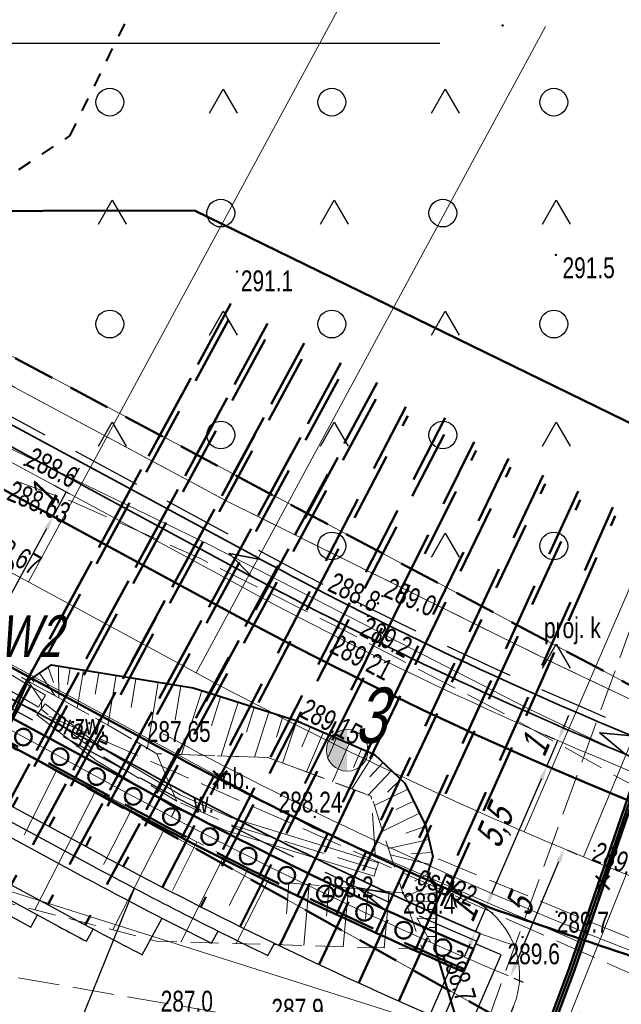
# Model space of a CAD drawing. Header units: metres. Extents: x 8377249 to 8377741, y 5529345 to 5529668.
# Tile 14 of 26: x 8377369 to 8377390, y 5529493 to 5529528. Entities that reach past the tile are written whole.
import ezdxf
from ezdxf.enums import TextEntityAlignment as Align
from ezdxf.lldxf.tags import DXFTag

# ---------------------------------------------------------------- set-up
doc = ezdxf.new("R2010")
doc.units = ezdxf.units.M
doc.header["$MEASUREMENT"] = 0
for name, pattern in [('1.0_0.5', [1.5, 1, -0.5]), ('1.5_0.5', [2, 1.5, -0.5]), ('2.0_2.0', [4, 2, -2]), ('219-500', [0]), ('DASHED', [0.75, 0.5, -0.25]), ('supp_500', [1, 0.5, -0.5])]:
    doc.linetypes.add(name, pattern=pattern)
doc.layers.get('0').update_dxf_attribs({"color": 2, "linetype": 'CONTINUOUS', "lineweight": 5})
doc.layers.get('Defpoints').update_dxf_attribs({"linetype": 'CONTINUOUS'})
for name, color, linetype in [('!granica', 2, 'CONTINUOUS'), ('!przekroje', 2, 'CONTINUOUS'), ('000 Inne (niezydentyfikowane)', 7, 'CONTINUOUS'), ('219-działka ewidencyjna', 7, 'CONTINUOUS'), ('jezdnia', 7, 'CONTINUOUS'), ('obszar utwardzony', 7, 'CONTINUOUS'), ('pikieta naturalna', 7, 'CONTINUOUS'), ('pikieta sztuczna', 7, 'CONTINUOUS'), ('przewód elektroenergetyczny niskiego napięcia - ob. projektowany', 7, 'CONTINUOUS'), ('przewód elektroenergetyczny niskiego napięcia - ob. projektowany-Atr1', 7, 'CONTINUOUS'), ('przewód gazowy', 7, 'CONTINUOUS'), ('przewód gazowy-Atr1', 7, 'CONTINUOUS'), ('przewód kanalizacyjny - ob. projektowany', 7, 'CONTINUOUS'), ('rów przydrożny (linia)', 7, 'CONTINUOUS'), ('rów przydrożny (poligon)', 7, 'CONTINUOUS'), ('skarpa nieumocniona', 7, 'CONTINUOUS'), ('teren zalesiony', 7, 'CONTINUOUS')]:
    doc.layers.add(name, color=color, linetype=linetype)
for name, color, linetype, lineweight in [('0D', 7, 'CONTINUOUS', 50), ('0O', 7, 'CONTINUOUS', 18), ('1', 6, 'CONTINUOUS', 50), ('7', 4, 'DASHDOT', 18), ('isa_V1BD385C50508125_TUsr', 7, 'CONTINUOUS', 25), ('obszar utwardzony-Atr17', 7, 'CONTINUOUS', 18), ('pikieta naturalna-Atr2', 7, 'CONTINUOUS', 18), ('pikieta sztuczna-Atr2', 7, 'CONTINUOUS', 18), ('rów przydrożny (linia)-Atr17', 7, 'CONTINUOUS', 18), ('studnia kanalizacyjna - ob. projektowany-Atr17', 7, 'CONTINUOUS', 18)]:
    doc.layers.add(name, color=color, linetype=linetype, lineweight=lineweight)
doc.styles.get("Standard").update_dxf_attribs({"font": 'IC-isocp.shx', "width": 0.75, "oblique": 15})
tags = doc.linetypes.add('DASHDOT', pattern=[1, 0.5, -0.25, 0, -0.25]).pattern_tags.tags
tags[10:11] = [DXFTag(74, 4), DXFTag(75, 0), DXFTag(340, '0'), DXFTag(46, 1.0), DXFTag(50, 0.0), DXFTag(44, 0.0), DXFTag(45, 0.0)]
tags[8:9] = [DXFTag(74, 4), DXFTag(75, 0), DXFTag(340, '0'), DXFTag(46, 1.0), DXFTag(50, 0.0), DXFTag(44, 0.0), DXFTag(45, 0.0)]
tags[6:7] = [DXFTag(74, 4), DXFTag(75, 0), DXFTag(340, '0'), DXFTag(46, 1.0), DXFTag(50, 0.0), DXFTag(44, 0.0), DXFTag(45, 0.0)]
tags[4:5] = [DXFTag(74, 4), DXFTag(75, 0), DXFTag(340, '0'), DXFTag(46, 1.0), DXFTag(50, 0.0), DXFTag(44, 0.0), DXFTag(45, 0.0)]
doc.dimstyles.get("Standard").update_dxf_attribs({"dimtxt": 1, "dimasz": 1, "dimexe": 1, "dimexo": 1, "dimgap": 1, "dimtad": 1, "dimtxsty": 'Standard', "dimcen": 2.5, "dimadec": 0, "dimazin": 0, "dimtfac": 1, "dimtmove": 0, "dimatfit": 3, "dimfxl": 1, "dimarcsym": 0})

# ---------------------------------------------------------------- blocks, each defined once
blk = doc.blocks.new('OTZK3')
at = {"color": 0, "linetype": 'Continuous'}
for p, q in [((-0.5, -0.289), (0, 0.577)), ((0, 0.577), (0.5, -0.289))]:
    blk.add_line(p, q, dxfattribs=at)
blk = doc.blocks.new('OTZK1')
at = {"color": 0, "linetype": 'Continuous'}
blk.add_circle((0, 0), 0.5, dxfattribs=at)
blk = doc.blocks.new('PW01')
at = {"linetype": 'Continuous', "lineweight": 13}
h = blk.add_hatch(color=0, dxfattribs=at)
edge = h.paths.add_edge_path()
edge.add_arc((0, 0), 0.045, 0, 360)
blk = doc.blocks.new('m')
at = {"layer": '000 Inne (niezydentyfikowane)', "color": 7, "linetype": 'Continuous', "lineweight": 18, "flags": 128}
for points in [[(8377369.56, 5529505.13), (8377369.75, 5529504.58)], [(8377369.93, 5529505.17), (8377369.94, 5529504.02)], [(8377370.35, 5529505.1), (8377370.25, 5529504.5)], [(8377370.83, 5529505.02), (8377370.6, 5529503.65)], [(8377368.95, 5529504.71), (8377369.04, 5529504.59)], [(8377369.24, 5529504.91), (8377369.81, 5529504.09)], [(8377371.38, 5529504.93), (8377371.25, 5529504.15)], [(8377372, 5529504.83), (8377371.71, 5529503.04)], [(8377372.72, 5529504.71), (8377372.55, 5529503.68)], [(8377373.52, 5529504.59), (8377373.13, 5529502.21)], [(8377374.33, 5529504.45), (8377374.13, 5529503.22)], [(8377375.09, 5529504.28), (8377374.36, 5529501.98)], [(8377375.77, 5529504.06), (8377375.44, 5529503.01)], [(8377376.4, 5529503.87), (8377375.79, 5529501.93)], [(8377376.98, 5529503.68), (8377376.7, 5529502.79)], [(8377377.51, 5529503.51), (8377376.99, 5529501.89)], [(8377378.01, 5529503.35), (8377377.78, 5529502.6)], [(8377378.52, 5529503.19), (8377378, 5529501.67)], [(8377379.01, 5529502.99), (8377378.69, 5529502.26)], [(8377379.48, 5529502.78), (8377378.86, 5529501.35)], [(8377379.94, 5529502.58), (8377379.64, 5529501.88)], [(8377380.4, 5529502.38), (8377379.8, 5529501)], [(8377380.85, 5529502.18), (8377380.56, 5529501.51)], [(8377381.29, 5529501.99), (8377380.5, 5529500.74)], [(8377381.63, 5529501.69), (8377381.15, 5529501.18)], [(8377369.86, 5529501.4), (8377368.69, 5529499.09)], [(8377381.93, 5529501.4), (8377381.09, 5529500.52)], [(8377382.26, 5529501.09), (8377381.78, 5529500.62)], [(8377371.27, 5529500.68), (8377369.08, 5529496.38)], [(8377382.52, 5529500.73), (8377381.31, 5529500.14)], [(8377382.72, 5529500.3), (8377382.09, 5529500)], [(8377372.57, 5529500.02), (8377371.55, 5529498.01)], [(8377382.94, 5529499.86), (8377381.61, 5529499.22)], [(8377373.79, 5529499.4), (8377371.89, 5529495.66)], [(8377383.16, 5529499.4), (8377382.44, 5529499.15)], [(8377374.91, 5529498.83), (8377374.03, 5529497.08)], [(8377383.27, 5529498.92), (8377381.82, 5529498.59)], [(8377375.9, 5529498.33), (8377374.33, 5529495.22)], [(8377383.32, 5529498.01), (8377381.89, 5529498.36)], [(8377383.38, 5529498.45), (8377382.63, 5529498.4)], [(8377376.77, 5529497.89), (8377376.08, 5529496.54)], [(8377383.23, 5529497.67), (8377382.76, 5529497.41)], [(8377377.52, 5529497.51), (8377376.33, 5529495.17)], [(8377378.23, 5529497.36), (8377378.14, 5529496.24)], [(8377378.96, 5529497.29), (8377378.77, 5529495.09)], [(8377379.68, 5529497.23), (8377379.58, 5529496.15)], [(8377383.4, 5529497.34), (8377382.43, 5529496.83)], [(8377380.38, 5529497.16), (8377380.19, 5529495.05)], [(8377381.09, 5529497.1), (8377380.99, 5529496.07)], [(8377381.84, 5529497.03), (8377381.66, 5529495.01)], [(8377383.54, 5529497.01), (8377382.99, 5529496.92)], [(8377383.53, 5529496.68), (8377382.51, 5529496.7)], [(8377383.53, 5529496.39), (8377383.1, 5529496.39)], [(8377383.53, 5529496.07), (8377382.86, 5529496.08)], [(8377383.52, 5529495.74), (8377383.28, 5529495.75)], [(8377383.52, 5529495.42), (8377383.23, 5529495.42)]]:
    blk.add_lwpolyline(points, dxfattribs=at)
at = {"layer": '219-działka ewidencyjna', "color": 7, "linetype": '219-500', "lineweight": 18, "flags": 128}
for points in [[(8377397.05, 5529501.01), (8377358.44, 5529521.55)], [(8377389.95, 5529490.16), (8377335.01, 5529520.88)], [(8377389.95, 5529490.16), (8377364.18, 5529498.31)]]:
    blk.add_lwpolyline(points, dxfattribs=at)
at = {"layer": 'jezdnia', "color": 7, "linetype": '1.5_0.5', "lineweight": 18, "flags": 128}
blk.add_lwpolyline([(8377283.144, 5529593.01), (8377289.66, 5529576.44), (8377296.27, 5529560), (8377302.07, 5529550.43), (8377311.87, 5529539.72), (8377321.44, 5529532.01), (8377333.08, 5529525.23), (8377336.44, 5529523.17), (8377347.04, 5529517.14), (8377357.42, 5529511.57), (8377364.91, 5529506.84), (8377368.84, 5529504.63), (8377369.67, 5529505.21), (8377374.78, 5529504.38), (8377378.56, 5529503.18), (8377381.32, 5529501.98), (8377382.41, 5529500.95), (8377383.16, 5529499.4), (8377383.41, 5529498.3), (8377398.08, 5529492.24), (8377411.13, 5529488.31), (8377418.33, 5529487), (8377422.89, 5529486.54), (8377424.65, 5529486.32), (8377429.6, 5529486.17), (8377436.9, 5529486.34), (8377442.31, 5529486.7), (8377458.46, 5529490.15), (8377469.4, 5529497.25), (8377474.49, 5529503.23), (8377476.48, 5529506.89), (8377478.6, 5529512.54), (8377479.66, 5529519.27), (8377479.89, 5529528.7), (8377479.78, 5529531.63), (8377479.09, 5529535.77), (8377476.55, 5529551.02), (8377471.82, 5529578.31), (8377470.75, 5529584.35), (8377466.54, 5529612.38), (8377466.55, 5529629.77), (8377467.67, 5529634.01), (8377471.4, 5529641.19), (8377474.04, 5529644.66), (8377469.86, 5529647.28), (8377468.43, 5529644.8), (8377463.51, 5529635.43), (8377461.31, 5529623.29), (8377466.01, 5529583.11), (8377471.62, 5529550.62), (8377473.74, 5529537.55), (8377474.57, 5529530.99), (8377474.81, 5529527.61), (8377474.45, 5529520.19), (8377473.74, 5529515.3), (8377471.74, 5529509.33), (8377470.45, 5529506.72), (8377465.55, 5529500.85), (8377456.05, 5529494.71), (8377451.27, 5529493.76), (8377441.69, 5529491.79), (8377440.92, 5529491.69), (8377436.34, 5529491.36), (8377429.68, 5529491.17), (8377425.01, 5529491.4), (8377419.01, 5529491.93), (8377414.34, 5529492.64), (8377411.86, 5529493.14), (8377400.88, 5529496.37), (8377399.81, 5529496.66), (8377391.31, 5529500.55), (8377390.32, 5529501.03), (8377386.14, 5529503.37), (8377380.02, 5529506.56), (8377375.04, 5529509.04), (8377370.44, 5529511.09), (8377368.31, 5529511.87), (8377359.88, 5529515.88), (8377349.14, 5529521.46), (8377338.67, 5529527.08), (8377335.48, 5529529.18), (8377319.33, 5529539.78), (8377310.14, 5529548.36), (8377304.42, 5529555.91), (8377300.3, 5529563.28), (8377293.93, 5529578.63), (8377287.088, 5529596.149)], dxfattribs=at)
at = {"layer": 'obszar utwardzony', "color": 7, "linetype": '1.5_0.5', "lineweight": 18, "flags": 128}
for points in [[(8377368.84, 5529504.63), (8377369.33, 5529503.9), (8377369.3, 5529503.61), (8377371.42, 5529501.97), (8377374.19, 5529500.3), (8377373.47, 5529502.01), (8377371.69, 5529503.05)], [(8377373.47, 5529502.01), (8377374.19, 5529500.3), (8377376.05, 5529499.48), (8377381.38, 5529497.84), (8377381.2, 5529500.48), (8377377.47, 5529501.87)]]:
    blk.add_lwpolyline(points, close=True, dxfattribs=at)
at = {"layer": 'przewód elektroenergetyczny niskiego napięcia - ob. projektowany', "color": 1, "linetype": '1.5_0.5', "lineweight": 18, "flags": 128}
blk.add_lwpolyline([(8377500.424, 5529658.07), (8377484.71, 5529646.87), (8377458.47, 5529614.13), (8377477.06, 5529576.45), (8377484.01, 5529535.04), (8377480.46, 5529493.18), (8377440.11, 5529481.49), (8377399.05, 5529490.32), (8377360.65, 5529507.31), (8377330.78, 5529536.88), (8377295.57, 5529559.72), (8377282.278, 5529592.321)], dxfattribs=at)
at = {"layer": 'przewód gazowy', "color": 52, "linetype": 'Continuous', "lineweight": 18, "flags": 128}
for points in [[(8377371.426, 5529422.484), (8377368.85, 5529427.14), (8377360.43, 5529443.84), (8377371.03, 5529453.48), (8377375.43, 5529457.17), (8377379.16, 5529469.76), (8377379.32, 5529470.42), (8377386.31, 5529488.32), (8377388.76, 5529495.19), (8377391.93, 5529504.06), (8377392.76, 5529506.95), (8377401.12, 5529530.65), (8377412.91, 5529566.22), (8377412.89, 5529584.51), (8377413.84, 5529596.22), (8377421.11, 5529618.89), (8377430.89, 5529637.16), (8377436.71, 5529643.49), (8377450.94, 5529651.18), (8377464.95, 5529657.44), (8377475.221, 5529662.944)], [(8377338.55, 5529520.28), (8377363.26, 5529507.9), (8377379.12, 5529499.32), (8377388.76, 5529495.19)]]:
    blk.add_lwpolyline(points, dxfattribs=at)
at = {"layer": 'przewód kanalizacyjny - ob. projektowany', "color": 34, "linetype": '1.5_0.5', "lineweight": 18, "flags": 128}
blk.add_lwpolyline([(8377471.319, 5529663.699), (8377452.02, 5529654), (8377431.32, 5529641.53), (8377418.88, 5529618.24), (8377412.02, 5529596.3), (8377411.03, 5529566.1), (8377400.12, 5529534.95), (8377390.52, 5529506.46), (8377384.92, 5529491.08), (8377346.66, 5529497.71), (8377318.45, 5529473.5), (8377304.71, 5529475.14)], dxfattribs=at)
at = {"layer": 'rów przydrożny (linia)', "color": 0, "linetype": 'CONTINUOUS', "lineweight": 18}
for p, q in [((8377336.44, 5529523.213), (8377336.31, 5529523)), ((8377336.44, 5529523.213), (8377346.565, 5529517.016)), ((8377336.18, 5529522.787), (8377336.31, 5529523)), ((8377336.18, 5529522.787), (8377346.315, 5529516.584)), ((8377346.565, 5529517.016), (8377356.662, 5529511.468)), ((8377346.315, 5529516.584), (8377356.418, 5529511.032)), ((8377356.662, 5529511.468), (8377365.275, 5529506.586)), ((8377356.418, 5529511.032), (8377365.025, 5529506.154)), ((8377365.275, 5529506.586), (8377369.457, 5529504.115)), ((8377365.025, 5529506.154), (8377369.203, 5529503.685)), ((8377369.457, 5529504.115), (8377369.33, 5529503.9)), ((8377369.147, 5529503.412), (8377369.3, 5529503.61)), ((8377369.203, 5529503.685), (8377369.33, 5529503.9)), ((8377369.453, 5529503.808), (8377369.3, 5529503.61)), ((8377369.453, 5529503.808), (8377371.561, 5529502.176)), ((8377369.147, 5529503.412), (8377371.279, 5529501.764)), ((8377371.561, 5529502.176), (8377374.306, 5529500.523)), ((8377371.279, 5529501.764), (8377374.074, 5529500.077)), ((8377374.306, 5529500.523), (8377376.137, 5529499.714)), ((8377374.074, 5529500.077), (8377375.963, 5529499.246)), ((8377376.137, 5529499.714), (8377381.453, 5529498.079)), ((8377375.963, 5529499.246), (8377381.307, 5529497.601)), ((8377381.453, 5529498.079), (8377381.38, 5529497.84)), ((8377381.307, 5529497.601), (8377381.38, 5529497.84))]:
    blk.add_line(p, q, dxfattribs=at)
at = {"layer": 'rów przydrożny (poligon)', "color": 7, "linetype": 'Continuous', "lineweight": 18, "flags": 128}
for points in [[(8377301.16, 5529564.04), (8377304.97, 5529556.16), (8377310.49, 5529548.69), (8377319.72, 5529540.22), (8377339.02, 5529527.77), (8377348.04, 5529522.98), (8377360.09, 5529517.82), (8377367.26, 5529513.45), (8377375.37, 5529509.54), (8377386.89, 5529503.61), (8377390.61, 5529501.85), (8377397.27, 5529498.67), (8377401.13, 5529497.16), (8377405.63, 5529495.37), (8377414.49, 5529493.35)], [(8377414.62, 5529495.96), (8377406.63, 5529497.94), (8377397.57, 5529500.64), (8377387.86, 5529505.24), (8377376.02, 5529511.1), (8377368.35, 5529515.21), (8377360.71, 5529519.73), (8377350.04, 5529524.56), (8377345.94, 5529526.69), (8377321.13, 5529541.74), (8377312.69, 5529549.73), (8377307.26, 5529557.63), (8377303.28, 5529565.76)]]:
    blk.add_lwpolyline(points, dxfattribs=at)
at = {"layer": 'skarpa nieumocniona', "color": 7, "linetype": '1.0_0.5', "lineweight": 18, "flags": 128}
blk.add_lwpolyline([(8377278.286, 5529589.144), (8377277.83, 5529573.02), (8377272.35, 5529551.26), (8377279.8, 5529541.38), (8377292.47, 5529529.76), (8377298.5, 5529529.88), (8377305.78, 5529527.02), (8377308.81, 5529526.28), (8377310.65, 5529523.53), (8377314.17, 5529525.56), (8377317.27, 5529520.21), (8377313.74, 5529518.17), (8377317.3, 5529512.22), (8377323.75, 5529506.31), (8377331.47, 5529499.84), (8377332.19, 5529497.26), (8377333.17, 5529495.89), (8377335.32, 5529499.03), (8377339.1, 5529503.55), (8377345.07, 5529506.64), (8377355.18, 5529502.92), (8377363.6, 5529497.34), (8377365.79, 5529497.23), (8377373.46, 5529495.25), (8377383.03, 5529494.97), (8377382.34, 5529496.99), (8377377.73, 5529497.4), (8377368.36, 5529502.16), (8377366.86, 5529503.36), (8377345.78, 5529515.96), (8377335.09, 5529520.32), (8377321.44, 5529532.01), (8377311.44, 5529539.49), (8377302.07, 5529550.43), (8377296.27, 5529560), (8377288.47, 5529578.29), (8377282.767, 5529592.71)], dxfattribs=at)
blk.add_lwpolyline([(8377278.286, 5529589.144), (8377277.83, 5529573.02), (8377272.35, 5529551.26), (8377279.8, 5529541.38), (8377292.47, 5529529.76), (8377298.5, 5529529.88), (8377305.78, 5529527.02), (8377308.81, 5529526.28), (8377310.65, 5529523.53), (8377314.17, 5529525.56), (8377317.27, 5529520.21), (8377313.74, 5529518.17), (8377317.3, 5529512.22), (8377323.75, 5529506.31), (8377331.47, 5529499.84), (8377332.19, 5529497.26), (8377333.17, 5529495.89), (8377335.32, 5529499.03), (8377339.1, 5529503.55), (8377345.07, 5529506.64), (8377355.18, 5529502.92), (8377363.6, 5529497.34), (8377365.79, 5529497.23), (8377373.46, 5529495.25), (8377383.03, 5529494.97), (8377382.34, 5529496.99), (8377377.73, 5529497.4), (8377368.36, 5529502.16), (8377366.86, 5529503.36), (8377345.78, 5529515.96), (8377335.09, 5529520.32), (8377321.44, 5529532.01), (8377311.44, 5529539.49), (8377302.07, 5529550.43), (8377296.27, 5529560), (8377288.47, 5529578.29), (8377282.767, 5529592.71)], dxfattribs=at)
blk.add_lwpolyline([(8377368.84, 5529504.63), (8377371.69, 5529503.05), (8377373.47, 5529502.01), (8377377.47, 5529501.87), (8377381.2, 5529500.48), (8377382.34, 5529496.99), (8377383.51, 5529494.92), (8377383.54, 5529497.09), (8377383.22, 5529497.69), (8377383.41, 5529498.3), (8377383.16, 5529499.4), (8377382.41, 5529500.95), (8377381.32, 5529501.98), (8377378.56, 5529503.18), (8377374.78, 5529504.38), (8377369.67, 5529505.21)], close=True, dxfattribs=at)
blk.add_lwpolyline([(8377368.84, 5529504.63), (8377371.69, 5529503.05), (8377373.47, 5529502.01), (8377377.47, 5529501.87), (8377381.2, 5529500.48), (8377382.34, 5529496.99), (8377383.51, 5529494.92), (8377383.54, 5529497.09), (8377383.22, 5529497.69), (8377383.41, 5529498.3), (8377383.16, 5529499.4), (8377382.41, 5529500.95), (8377381.32, 5529501.98), (8377378.56, 5529503.18), (8377374.78, 5529504.38), (8377369.67, 5529505.21)], close=True, dxfattribs=at)
at = {"layer": 'teren zalesiony', "color": 7, "linetype": '1.0_0.5', "lineweight": 18, "flags": 128}
blk.add_lwpolyline([(8377370.219, 5529576.127), (8377359.89, 5529578.54), (8377352.51, 5529583.82), (8377346.34, 5529587.22), (8377342.51, 5529582), (8377337.38, 5529576.69), (8377331.75, 5529571.84), (8377326.08, 5529565.51), (8377319.62, 5529558.95), (8377313.66, 5529552.63), (8377312.69, 5529549.73), (8377321.13, 5529541.74), (8377345.94, 5529526.69), (8377350.04, 5529524.56), (8377360.71, 5529519.73), (8377368.35, 5529515.21), (8377376.02, 5529511.1), (8377387.86, 5529505.24), (8377397.57, 5529500.64), (8377406.63, 5529497.94), (8377414.62, 5529495.96), (8377424.67, 5529494.5), (8377434.69, 5529494.45), (8377436.29, 5529494.41), (8377438.25, 5529494.79), (8377441.49, 5529495.21), (8377447.45, 5529495.67), (8377461.64, 5529505.74), (8377459.06, 5529513.88), (8377462.97, 5529518.18), (8377462.97, 5529519.87), (8377458.52, 5529521.71), (8377434.97, 5529529.58), (8377451.16, 5529545.53), (8377429.33, 5529552.53), (8377423.34, 5529554.45), (8377421.45, 5529555.33), (8377414.67, 5529557.53), (8377394.569, 5529565.692)], dxfattribs=at)
at = {"layer": 'pikieta naturalna', "color": 7, "linetype": 'Continuous', "lineweight": 13}
for p in [(8377385.93, 5529528.26), (8377387.85, 5529519.99), (8377376.36, 5529519.39), (8377368.7, 5529512.42), (8377381.6, 5529507.69), (8377381.44, 5529507.43), (8377381.08, 5529506.97), (8377382.34, 5529496.99), (8377379.4, 5529496.61), (8377387.88, 5529496.31), (8377386.65, 5529495.4), (8377383.51, 5529494.92)]:
    blk.add_blockref('PW01', p, dxfattribs=at)
at = {"layer": 'pikieta sztuczna', "color": 7, "linetype": 'Continuous', "lineweight": 13}
for p in [(8377380.02, 5529506.56), (8377378.56, 5529503.18), (8377373.11, 5529502.21), (8377379.16, 5529499.73), (8377389.24, 5529498.51)]:
    blk.add_blockref('PW01', p, dxfattribs=at)
at = {"layer": 'teren zalesiony', "color": 7, "linetype": 'Continuous', "lineweight": 18}
for name, p in [('OTZK1', (8377371.776, 5529525.496)), ('OTZK3', (8377375.863, 5529525.382)), ('OTZK1', (8377379.776, 5529525.496)), ('OTZK3', (8377383.863, 5529525.382)), ('OTZK1', (8377387.776, 5529525.496)), ('OTZK3', (8377371.863, 5529521.382)), ('OTZK1', (8377375.776, 5529521.496)), ('OTZK3', (8377379.863, 5529521.382)), ('OTZK1', (8377383.776, 5529521.496)), ('OTZK3', (8377387.863, 5529521.382)), ('OTZK1', (8377371.776, 5529517.496)), ('OTZK3', (8377375.863, 5529517.382)), ('OTZK1', (8377379.776, 5529517.496)), ('OTZK3', (8377383.863, 5529517.382)), ('OTZK1', (8377387.776, 5529517.496)), ('OTZK3', (8377371.863, 5529513.382)), ('OTZK1', (8377375.776, 5529513.496)), ('OTZK3', (8377379.863, 5529513.382)), ('OTZK1', (8377383.776, 5529513.496)), ('OTZK3', (8377387.863, 5529513.382)), ('OTZK1', (8377379.776, 5529509.496)), ('OTZK1', (8377387.776, 5529509.496)), ('OTZK3', (8377383.863, 5529509.382)), ('OTZK3', (8377387.863, 5529505.382))]:
    blk.add_blockref(name, p, dxfattribs=at)
at = {"layer": 'obszar utwardzony-Atr17', "color": 7, "width": 0.75}
for s, p in [('zw.', (8377370.51, 5529502.69)), ('mb.', (8377375.57, 5529500.74))]:
    blk.add_text(s, height=0.75, dxfattribs=at).set_placement(p)
at = {"layer": 'pikieta naturalna-Atr2', "color": 7, "width": 0.75}
for s, p in [('291.5', (8377388.09, 5529519.9)), ('291.1', (8377376.5, 5529519.43)), ('288.4', (8377382.34, 5529496.99)), ('289.7', (8377387.88, 5529496.31)), ('289.6', (8377386.11, 5529495.17))]:
    blk.add_text(s, height=0.75, dxfattribs=at).set_placement(p, align=Align.TOP_LEFT)
for s, rotation, p in [('288.6', 333.007, (8377368.7, 5529512.42)), ('289.0', 336.215, (8377381.6, 5529507.69))]:
    blk.add_text(s, height=0.75, rotation=rotation, dxfattribs=at).set_placement(p)
blk.add_text('288.8', height=0.75, rotation=334.524, dxfattribs=at).set_placement((8377381.44, 5529507.43), align=Align.MIDDLE_RIGHT)
for s, rotation, p in [('289.2', 332.634, (8377381.08, 5529506.97)), ('288.7', 286.858, (8377384.45, 5529495.01))]:
    blk.add_text(s, height=0.75, rotation=rotation, dxfattribs=at).set_placement(p, align=Align.TOP_LEFT)
for s, p in [('288.2', (8377379.4, 5529496.61)), ('287.0', (8377373.61, 5529492.49)), ('287.9', (8377377.6, 5529492.2))]:
    blk.add_text(s, height=0.75, dxfattribs=at).set_placement(p, align=Align.BOTTOM_LEFT)
at = {"layer": 'pikieta sztuczna-Atr2', "color": 7, "width": 0.75}
for s, rotation, p in [('288.63', 337.193, (8377368.31, 5529511.87)), ('289.21', 332.469, (8377380, 5529506.35)), ('289.15', 332.469, (8377378.91, 5529504.03))]:
    blk.add_text(s, height=0.75, rotation=rotation, dxfattribs=at).set_placement(p, align=Align.TOP_LEFT)
for s, rotation, p in [('288.67', 330.524, (8377367.2, 5529509.87)), ('289.73', 338.217, (8377389.24, 5529498.51))]:
    blk.add_text(s, height=0.75, rotation=rotation, dxfattribs=at).set_placement(p, align=Align.MIDDLE_LEFT)
blk.add_text('287.65', height=0.75, dxfattribs=at).set_placement((8377373.11, 5529502.21), align=Align.BOTTOM_LEFT)
blk.add_text('288.24', height=0.75, dxfattribs=at).set_placement((8377377.86, 5529500.64), align=Align.TOP_LEFT)
at = {"layer": 'przewód elektroenergetyczny niskiego napięcia - ob. projektowany-Atr1', "color": 1, "width": 0.75}
blk.add_text('proj. e', height=0.75, rotation=336.133, dxfattribs=at).set_placement((8377369.82, 5529503.25), align=Align.MIDDLE_LEFT)
at = {"layer": 'przewód gazowy-Atr1', "color": 40, "width": 0.75}
blk.add_text('gsD32', height=0.75, rotation=336.794, dxfattribs=at).set_placement((8377382.94, 5529497.68), align=Align.MIDDLE_LEFT)
at = {"layer": 'rów przydrożny (linia)-Atr17', "color": 7, "width": 0.75}
blk.add_text('w.', height=0.75, dxfattribs=at).set_placement((8377374.79, 5529499.88))
at = {"layer": 'studnia kanalizacyjna - ob. projektowany-Atr17', "color": 34, "width": 0.75}
blk.add_text('proj. k', height=0.75, dxfattribs=at).set_placement((8377389.47, 5529506.55), align=Align.MIDDLE_RIGHT)
blk = doc.blocks.new('*D31')
at = {"layer": '0O', "color": 0, "lineweight": -2}
for p, q in [((8377386.165, 5529492.504), (8377386.334, 5529492.924)), ((8377386.612, 5529492.274), (8377389.396, 5529491.157)), ((8377389.878, 5529491.015), (8377390.046, 5529491.435))]:
    blk.add_line(p, q, dxfattribs=at)
at = {"layer": '0O', "color": 0, "linetype": 'ByBlock'}
for points in [[(8377386.643, 5529492.352), (8377386.581, 5529492.197), (8377386.148, 5529492.46)], [(8377389.365, 5529491.08), (8377389.427, 5529491.235), (8377389.86, 5529490.971)]]:
    blk.add_solid(points, dxfattribs=at)
at = {"layer": 'Defpoints', "color": 0, "linetype": 'ByBlock'}
for p in [(8377386.091, 5529492.319), (8377389.803, 5529490.83), (8377389.86, 5529490.971)]:
    blk.add_point(p, dxfattribs=at)
at = {"layer": '0O', "color": 0, "linetype": 'ByBlock', "lineweight": -2, "insert": (8377388.264, 5529492.366), "char_height": 1, "attachment_point": 5, "rotation": 338.1473}
blk.add_mtext('4', dxfattribs=at)
blk = doc.blocks.new('*D32')
at = {"layer": '0O', "color": 0, "lineweight": -2}
for p, q in [((8377387.512, 5529501.57), (8377387.068, 5529501.762)), ((8377385.543, 5529496.974), (8377387.329, 5529501.104)), ((8377385.329, 5529496.521), (8377384.886, 5529496.713))]:
    blk.add_line(p, q, dxfattribs=at)
at = {"layer": '0O', "color": 0, "linetype": 'ByBlock'}
for points in [[(8377387.405, 5529501.071), (8377387.252, 5529501.137), (8377387.527, 5529501.563)], [(8377385.467, 5529497.007), (8377385.62, 5529496.941), (8377385.345, 5529496.515)]]:
    blk.add_solid(points, dxfattribs=at)
at = {"layer": 'Defpoints', "color": 0, "linetype": 'ByBlock'}
for p in [(8377387.527, 5529501.563), (8377387.695, 5529501.491), (8377385.513, 5529496.442)]:
    blk.add_point(p, dxfattribs=at)
at = {"layer": '0O', "color": 0, "linetype": 'ByBlock', "lineweight": -2, "insert": (8377385.706, 5529499.354), "char_height": 1, "attachment_point": 5, "rotation": 66.6225}
blk.add_mtext('5,5', dxfattribs=at)
blk = doc.blocks.new('*D33')
at = {"layer": '0O', "color": 0, "lineweight": -2}
for p, q in [((8377388.269, 5529498.529), (8377388.61, 5529498.386)), ((8377386.405, 5529494.432), (8377387.955, 5529498.119)), ((8377386.331, 5529493.92), (8377386.672, 5529493.777))]:
    blk.add_line(p, q, dxfattribs=at)
at = {"layer": '0O', "color": 0, "linetype": 'ByBlock'}
for points in [[(8377388.032, 5529498.087), (8377387.878, 5529498.151), (8377388.149, 5529498.58)], [(8377386.328, 5529494.464), (8377386.482, 5529494.399), (8377386.211, 5529493.971)]]:
    blk.add_solid(points, dxfattribs=at)
at = {"layer": 'Defpoints', "color": 0, "linetype": 'ByBlock'}
for p in [(8377388.084, 5529498.607), (8377388.149, 5529498.58), (8377386.147, 5529493.998)]:
    blk.add_point(p, dxfattribs=at)
at = {"layer": '0O', "color": 0, "linetype": 'ByBlock', "lineweight": -2, "insert": (8377386.535, 5529496.547), "char_height": 1, "attachment_point": 5, "rotation": 67.196}
blk.add_mtext('5', dxfattribs=at)
blk = doc.blocks.new('*D34')
at = {"layer": '0O', "color": 0, "lineweight": -2}
for p, q in [((8377388.123, 5529502.94), (8377388.321, 5529503.399)), ((8377387.802, 5529502.534), (8377387.465, 5529502.68)), ((8377387.527, 5529501.563), (8377387.924, 5529502.481)), ((8377387.512, 5529501.57), (8377387.068, 5529501.762)), ((8377387.329, 5529501.104), (8377387.131, 5529500.645))]:
    blk.add_line(p, q, dxfattribs=at)
at = {"layer": '0O', "color": 0, "linetype": 'ByBlock'}
for points in [[(8377388.046, 5529502.973), (8377388.199, 5529502.907), (8377387.924, 5529502.481)], [(8377387.405, 5529501.071), (8377387.252, 5529501.137), (8377387.527, 5529501.563)]]:
    blk.add_solid(points, dxfattribs=at)
at = {"layer": 'Defpoints', "color": 0, "linetype": 'ByBlock'}
for p in [(8377387.924, 5529502.481), (8377387.985, 5529502.455), (8377387.695, 5529501.491)]:
    blk.add_point(p, dxfattribs=at)
at = {"layer": '0O', "color": 0, "linetype": 'ByBlock', "lineweight": -2, "insert": (8377387.083, 5529502.3), "char_height": 1, "attachment_point": 5, "rotation": 66.6225}
blk.add_mtext('1', dxfattribs=at)
blk = doc.blocks.new('*D35')
at = {"layer": '0O', "color": 0, "lineweight": -2}
for p, q in [((8377385.543, 5529496.974), (8377385.742, 5529497.433)), ((8377385.329, 5529496.521), (8377384.886, 5529496.713)), ((8377385.345, 5529496.515), (8377384.948, 5529495.597)), ((8377384.933, 5529495.604), (8377384.489, 5529495.795)), ((8377384.75, 5529495.138), (8377384.551, 5529494.679))]:
    blk.add_line(p, q, dxfattribs=at)
at = {"layer": '0O', "color": 0, "linetype": 'ByBlock'}
for points in [[(8377385.467, 5529497.007), (8377385.62, 5529496.941), (8377385.345, 5529496.515)], [(8377384.826, 5529495.105), (8377384.673, 5529495.171), (8377384.948, 5529495.597)]]:
    blk.add_solid(points, dxfattribs=at)
at = {"layer": 'Defpoints', "color": 0, "linetype": 'ByBlock'}
for p in [(8377385.513, 5529496.442), (8377384.948, 5529495.597), (8377385.116, 5529495.524)]:
    blk.add_point(p, dxfattribs=at)
at = {"layer": '0O', "color": 0, "linetype": 'ByBlock', "lineweight": -2, "insert": (8377384.504, 5529496.334), "char_height": 1, "attachment_point": 5, "rotation": 66.6225}
blk.add_mtext('1', dxfattribs=at)
blk = doc.blocks.new('*D39')
at = {"layer": '0O', "color": 0, "lineweight": -2}
for p, q in [((8377369.854, 5529510.493), (8377369.291, 5529510.797)), ((8377367.353, 5529506.161), (8377369.493, 5529510.119)), ((8377367.238, 5529505.655), (8377366.676, 5529505.959))]:
    blk.add_line(p, q, dxfattribs=at)
at = {"layer": '0O', "color": 0, "linetype": 'ByBlock'}
for points in [[(8377369.567, 5529510.08), (8377369.42, 5529510.159), (8377369.731, 5529510.559)], [(8377367.28, 5529506.201), (8377367.427, 5529506.121), (8377367.116, 5529505.721)]]:
    blk.add_solid(points, dxfattribs=at)
at = {"layer": 'Defpoints', "color": 0, "linetype": 'ByBlock'}
for p in [(8377369.731, 5529510.559), (8377370.03, 5529510.398), (8377367.414, 5529505.56)]:
    blk.add_point(p, dxfattribs=at)
at = {"layer": '0O', "color": 0, "linetype": 'ByBlock', "lineweight": -2, "insert": (8377367.724, 5529508.518), "char_height": 1, "attachment_point": 5, "rotation": 61.6043}
blk.add_mtext('5,5', dxfattribs=at)
blk = doc.blocks.new('*D40')
at = {"layer": '0O', "color": 0, "lineweight": -2}
for p, q in [((8377370.444, 5529511.879), (8377370.682, 5529512.319)), ((8377369.731, 5529510.559), (8377370.207, 5529511.439)), ((8377370.329, 5529511.373), (8377369.767, 5529511.677)), ((8377369.854, 5529510.493), (8377369.291, 5529510.797)), ((8377369.493, 5529510.119), (8377369.256, 5529509.68))]:
    blk.add_line(p, q, dxfattribs=at)
at = {"layer": '0O', "color": 0, "linetype": 'ByBlock'}
for points in [[(8377370.371, 5529511.918), (8377370.518, 5529511.839), (8377370.207, 5529511.439)], [(8377369.567, 5529510.08), (8377369.42, 5529510.159), (8377369.731, 5529510.559)]]:
    blk.add_solid(points, dxfattribs=at)
at = {"layer": 'Defpoints', "color": 0, "linetype": 'ByBlock'}
for p in [(8377370.207, 5529511.439), (8377370.505, 5529511.278), (8377370.03, 5529510.398)]:
    blk.add_point(p, dxfattribs=at)
at = {"layer": '0O', "color": 0, "linetype": 'ByBlock', "lineweight": -2, "insert": (8377369.353, 5529511.332), "char_height": 1, "attachment_point": 5, "rotation": 61.6043}
blk.add_mtext('1', dxfattribs=at)

msp = doc.modelspace()

# ---------------------------------------------------------------- hatches: boundary and pattern name
at = {"layer": '0O', "linetype": 'ByBlock'}
msp.add_hatch(color=256, dxfattribs=at).paths.add_polyline_path([(8377380.329, 5529501.38, -1), (8377380.329, 5529502.88)])

# ---------------------------------------------------------------- linework, layer by layer
at = {"layer": '!granica', "color": 1, "linetype": 'supp_500', "lineweight": 40}
msp.add_lwpolyline([(8377357.446, 5529512.23), (8377359.678, 5529515.137), (8377365.156, 5529520.87), (8377370.341, 5529524.28), (8377373.267, 5529530.265), (8377374.168, 5529534.018), (8377375.194, 5529537.035), (8377376.822, 5529538.101), (8377379.095, 5529539.159), (8377381.373, 5529541.032), (8377383.865, 5529545.028), (8377384.998, 5529545.929), (8377389.552, 5529546.748), (8377392.181, 5529548.029), (8377395.458, 5529547.042), (8377397.543, 5529546.9), (8377400.406, 5529546.029), (8377401.431, 5529545.4), (8377404.035, 5529543.565), (8377406.027, 5529543.202), (8377409.102, 5529543.036), (8377410.69, 5529540.746), (8377411.567, 5529539.232)], dxfattribs=at)
at = {"layer": '!granica', "color": 1, "linetype": 'Continuous', "lineweight": 40, "elevation": 288.722}
msp.add_lwpolyline([(8377368.898, 5529504.671), (8377369.672, 5529505.21), (8377374.779, 5529504.381), (8377378.487, 5529503.204), (8377381.317, 5529501.98), (8377382.413, 5529500.947), (8377383.126, 5529499.467), (8377383.158, 5529499.4), (8377383.411, 5529498.303), (8377383.224, 5529497.695), (8377383.543, 5529497.086), (8377383.513, 5529494.925), (8377384.609, 5529491.288), (8377380.536, 5529480.768), (8377380.487, 5529480.712), (8377375.9, 5529481.05), (8377372.944, 5529483.114), (8377369.963, 5529483.828), (8377368.391, 5529486.566), (8377363.039, 5529490.132), (8377363.775, 5529497.435), (8377367.901, 5529502.527), (8377368.839, 5529504.63), (8377368.898, 5529504.671)], dxfattribs=at)
at = {"layer": '!przekroje', "color": 2, "lineweight": 50}
for p, q in [((8377375.5, 5529500.893), (8377376, 5529501.393)), ((8377376, 5529500.893), (8377375.5, 5529501.393)), ((8377389.285, 5529497.109), (8377389.785, 5529497.609)), ((8377389.785, 5529497.109), (8377389.285, 5529497.609)), ((8377383.907, 5529496.912), (8377384.407, 5529497.412)), ((8377384.407, 5529496.912), (8377383.907, 5529497.412))]:
    msp.add_line(p, q, dxfattribs=at)
for points in [[(8377394.525, 5529511.952), (8377388.421, 5529494.239), (8377383.996, 5529482.394)], [(8377388.515, 5529494.205), (8377384.894, 5529484.511), (8377384.706, 5529484.581), (8377388.327, 5529494.273), (8377391.721, 5529504.124), (8377391.91, 5529504.059), (8377388.515, 5529494.205)]]:
    msp.add_lwpolyline(points, dxfattribs=at)
at = {"layer": '!przekroje', "color": 251, "linetype": '2.0_2.0', "lineweight": 20}
for points in [[(8377394.525, 5529511.952), (8377388.421, 5529494.239), (8377383.996, 5529482.394)], [(8377388.515, 5529494.205), (8377384.894, 5529484.511), (8377384.706, 5529484.581), (8377388.327, 5529494.273), (8377391.721, 5529504.124), (8377391.91, 5529504.059), (8377388.515, 5529494.205)]]:
    msp.add_lwpolyline(points, dxfattribs=at)
at = {"color": 114, "linetype": 'Continuous', "lineweight": 50}
msp.add_lwpolyline([(8377425.78, 5529496.72), (8377374.826, 5529521.586), (8377358.44, 5529521.55)], dxfattribs=at)
at = {"color": 4, "linetype": 'DASHED', "lineweight": 50, "ltscale": 3}
for points in [[(8377358.44, 5529521.55), (8377397.05, 5529501.01), (8377415.51, 5529496.96), (8377425.78, 5529496.72)], [(8377389.95, 5529490.16), (8377362.252, 5529505.648)]]:
    msp.add_lwpolyline(points, dxfattribs=at)
at = {"layer": '0D', "color": 54, "linetype": 'DASHED', "ltscale": 5}
for p, q in [((8377376.142, 5529518.234), (8377367.677, 5529502.576)), ((8377376.056, 5529517.655), (8377366.949, 5529500.809)), ((8377377.461, 5529517.521), (8377368.996, 5529501.862)), ((8377377.376, 5529516.942), (8377368.269, 5529500.096)), ((8377378.781, 5529516.807), (8377370.316, 5529501.149)), ((8377378.695, 5529516.228), (8377369.588, 5529499.383)), ((8377380.1, 5529516.094), (8377371.635, 5529500.436)), ((8377374.691, 5529515.551), (8377365.584, 5529498.705)), ((8377380.015, 5529515.515), (8377370.908, 5529498.669)), ((8377381.411, 5529515.387), (8377372.945, 5529499.724)), ((8377376.011, 5529514.838), (8377366.904, 5529497.992)), ((8377381.36, 5529514.792), (8377372.254, 5529497.945)), ((8377374.37, 5529498.984), (8377382.583, 5529514.772)), ((8377377.33, 5529514.124), (8377368.223, 5529497.278)), ((8377373.674, 5529497.199), (8377382.512, 5529514.187)), ((8377383.86, 5529514.112), (8377375.709, 5529498.283)), ((8377378.65, 5529513.411), (8377369.543, 5529496.565)), ((8377383.821, 5529513.516), (8377375.054, 5529496.49)), ((8377377.144, 5529497.574), (8377385.04, 5529513.523)), ((8377376.479, 5529495.777), (8377384.975, 5529512.939)), ((8377378.541, 5529496.89), (8377386.277, 5529512.917)), ((8377379.995, 5529512.688), (8377370.889, 5529495.841)), ((8377377.894, 5529495.086), (8377386.218, 5529512.333)), ((8377379.944, 5529496.22), (8377387.519, 5529512.324)), ((8377379.315, 5529494.41), (8377387.467, 5529511.739)), ((8377381.358, 5529495.563), (8377388.771, 5529511.742)), ((8377380.747, 5529493.747), (8377388.724, 5529511.156)), ((8377382.776, 5529494.917), (8377390.027, 5529511.169)), ((8377382.19, 5529493.095), (8377389.992, 5529510.584))]:
    msp.add_line(p, q, dxfattribs=at)
at = {"layer": '0D', "color": 190, "lineweight": 35}
for p, q in [((8377360.52, 5529518.04), (8377377.123, 5529509.064)), ((8377360.187, 5529517.424), (8377376.79, 5529508.449)), ((8377366.939, 5529504.68), (8377372.985, 5529501.411)), ((8377385.116, 5529495.524), (8377384.878, 5529494.973))]:
    msp.add_line(p, q, dxfattribs=at)
at = {"layer": '0D', "color": 7}
for p, q in [((8377359.474, 5529516.105), (8377376.077, 5529507.129)), ((8377367.414, 5529505.56), (8377373.461, 5529502.291))]:
    msp.add_line(p, q, dxfattribs=at)
at = {"layer": '0D', "color": 28, "linetype": 'Continuous'}
for p, q in [((8377366.653, 5529504.152), (8377372.7, 5529500.883)), ((8377366.225, 5529503.36), (8377372.272, 5529500.092)), ((8377384.878, 5529494.973), (8377384.521, 5529494.147))]:
    msp.add_line(p, q, dxfattribs=at)
at = {"layer": '0D', "color": 28, "linetype": 'DASHED', "ltscale": 5}
msp.add_line((8377366.273, 5529503.448), (8377372.32, 5529500.179), dxfattribs=at)
at = {"layer": '0D', "color": 190, "lineweight": 35}
for points in [[(8377376.902, 5529508.388), (8377376.082, 5529509.229), (8377377.222, 5529509.01)], [(8377390.332, 5529502.003), (8377389.433, 5529502.759), (8377390.589, 5529502.654)], [(8377381.605, 5529496.436), (8377380.713, 5529497.178), (8377381.844, 5529496.987)]]:
    msp.add_lwpolyline(points, dxfattribs=at)
at = {"layer": '0D', "color": 30, "linetype": 'Continuous'}
for centre in [(8377368.662, 5529502.611), (8377369.982, 5529501.898), (8377371.301, 5529501.185), (8377372.621, 5529500.471), (8377373.998, 5529499.737), (8377375.377, 5529499.02), (8377376.762, 5529498.317), (8377378.152, 5529497.629), (8377379.548, 5529496.955), (8377380.954, 5529496.294), (8377382.367, 5529495.647), (8377383.774, 5529495.018)]:
    msp.add_circle(centre, 0.3, dxfattribs=at)
at = {"layer": '0D', "color": 190, "lineweight": 35}
for radius, end in [(145.3, 253.42131), (146, 253.42131), (154, 246.62252)]:
    msp.add_arc((8377446.221, 5529636.882), radius, 241.60435, end, dxfattribs=at)
at = {"layer": '0D', "color": 7}
for centre, radius, start, end in [((8377446.221, 5529636.882), 147.5, 241.60435, 250.43875), ((8377446.221, 5529636.882), 153, 241.60435, 246.62252), ((8377587.751, 5530079.495), 617.132, 250.870392, 251.815945)]:
    msp.add_arc(centre, radius, start, end, dxfattribs=at)
at = {"layer": '0D', "color": 28, "linetype": 'Continuous'}
for radius in [154.6, 155.5]:
    msp.add_arc((8377446.221, 5529636.882), radius, 241.60435, 246.62252, dxfattribs=at)
at = {"layer": '0D', "color": 28, "linetype": 'DASHED', "ltscale": 5}
msp.add_arc((8377446.221, 5529636.882), 155.4, 241.60435, 246.62252, dxfattribs=at)
at = {"layer": '0O', "linetype": 'ByBlock'}
for p, q in [((8377396.388, 5529559.156), (8377368.841, 5529508.199)), ((8377409.688, 5529552.367), (8377386.703, 5529499.196)), ((8377387.479, 5529528.22), (8377374.888, 5529504.93)), ((8377399.007, 5529522.825), (8377388.85, 5529498.288)), ((8377359.949, 5529516.984), (8377376.552, 5529508.009)), ((8377390.388, 5529497.661), (8377378.253, 5529467.401))]:
    msp.add_line(p, q, dxfattribs=at)
at = {"layer": '0O', "lineweight": -2}
for p, q in [((8377367.352, 5529527.621), (8377383.674, 5529527.621)), ((8377373.998, 5529499.737), (8377374.185, 5529500.091)), ((8377368.695, 5529487.314), (8377372.667, 5529497.161))]:
    msp.add_line(p, q, dxfattribs=at)
at = {"layer": '0O', "linetype": 'ByBlock'}
msp.add_circle((8377380.329, 5529502.13), 0.75, dxfattribs=at)
for centre, radius, start, end in [((8377446.221, 5529636.882), 146.5, 241.60435, 250.43875), ((8377383.544, 5529494.028), 3, 338.1473, 66.3106), ((8377574.822, 5530040.78), 577.315, 250.816172, 250.945406)]:
    msp.add_arc(centre, radius, start, end, dxfattribs=at)
at = {"layer": '1', "linetype": 'DASHED', "lineweight": 30, "ltscale": 5}
for p, q in [((8377360.639, 5529518.26), (8377377.242, 5529509.284)), ((8377366.796, 5529504.416), (8377372.843, 5529501.147))]:
    msp.add_line(p, q, dxfattribs=at)
at = {"layer": '1', "color": 5, "linetype": 'Continuous', "lineweight": 25, "ltscale": 5}
for p, q in [((8377365.322, 5529501.689), (8377371.369, 5529498.42)), ((8377365.084, 5529501.249), (8377371.131, 5529497.98)), ((8377364.846, 5529500.809), (8377370.893, 5529497.54)), ((8377364.133, 5529499.49), (8377370.18, 5529496.221)), ((8377363.895, 5529499.05), (8377369.942, 5529495.781)), ((8377363.657, 5529498.61), (8377368.935, 5529495.757)), ((8377368.935, 5529495.757), (8377369.173, 5529496.197)), ((8377372.944, 5529494.761), (8377373.658, 5529496.081)), ((8377370.934, 5529495.249), (8377371.172, 5529495.689)), ((8377375.442, 5529495.176), (8377375.68, 5529495.616)), ((8377377.476, 5529494.733), (8377377.714, 5529495.173)), ((8377385.875, 5529494.76), (8377384.957, 5529495.157)), ((8377384.288, 5529491.089), (8377385.875, 5529494.76)), ((8377382.116, 5529489.844), (8377384.076, 5529494.34)), ((8377383.37, 5529491.485), (8377384.521, 5529494.147))]:
    msp.add_line(p, q, dxfattribs=at)
at = {"layer": '1', "linetype": 'DASHED', "lineweight": 30, "ltscale": 5}
for radius, end in [(145.05, 253.42131), (154.3, 246.62252)]:
    msp.add_arc((8377446.221, 5529636.882), radius, 241.60435, end, dxfattribs=at)
at = {"layer": '1', "color": 5, "linetype": 'Continuous', "lineweight": 25, "ltscale": 5}
for radius, end in [(157.4, 246.44393), (157.9, 244.19105), (158.4, 243.4589), (159.9, 242.72461), (160.4, 242.00664)]:
    msp.add_arc((8377446.221, 5529636.882), radius, 241.60435, end, dxfattribs=at)
at = {"layer": '7', "color": 7, "ltscale": 5}
for p, q in [((8377338.981, 5529524.341), (8377374.888, 5529504.93)), ((8377365.542, 5529504.298), (8377372.51, 5529500.531))]:
    msp.add_line(p, q, dxfattribs=at)
for radius, end in [(150, 253.42131), (152.5, 253.42131), (155, 247.19605)]:
    msp.add_arc((8377446.221, 5529636.882), radius, 241.60435, end, dxfattribs=at)

# ---------------------------------------------------------------- block references
at = {"layer": 'isa_V1BD385C50508125_TUsr', "linetype": 'ByBlock'}
msp.add_blockref('m', (0, 0), dxfattribs=at)

# ---------------------------------------------------------------- texts
at = {"layer": '0O', "linetype": 'ByBlock', "attachment_point": 1}
for s, insert, char_height, width in [('{\\Fic-isocp.shx|c1;W2}', (8377367.743, 5529506.997), 1.5, 11.48563), ('{\\Fic-isocp.shx|c1;3}', (8377380.579, 5529504.393), 2, 5.74282)]:
    msp.add_mtext(s, dxfattribs=dict(at, insert=insert, char_height=char_height, width=width))

# ---------------------------------------------------------------- dimensions: what is measured, and where the dimension line sits
at = {"layer": '0O', "lineweight": -2}
for base, p1, p2, angle, picture, middle in [((8377370.207, 5529511.439), (8377370.03, 5529510.398), (8377370.505, 5529511.278), 61.6043, '*D40', (8377369.969, 5529510.999)), ((8377387.924, 5529502.481), (8377387.695, 5529501.491), (8377387.985, 5529502.455), 66.6225, '*D34', (8377387.726, 5529502.022)), ((8377384.948, 5529495.597), (8377385.513, 5529496.442), (8377385.116, 5529495.524), 66.6225, '*D35', (8377385.147, 5529496.056))]:
    dim = msp.add_linear_dim(base=base, p1=p1, p2=p2, angle=angle, dimstyle='Standard', override={"dimtxt": 1, "dimasz": 0.5, "dimexe": 0.5, "dimexo": 0.2, "dimgap": 0.2, "dimtad": 1, "dimtih": 0, "dimtoh": 0, "dimzin": 8, "dimcen": 0.2, "dimtmove": 1, "dimatfit": 2}, dxfattribs=at)
    dim.commit()
    dim.dimension.update_dxf_attribs({"geometry": picture, "text_midpoint": middle, "dimtype": 160})
dim = msp.add_linear_dim(base=(8377369.731, 5529510.559), p1=(8377367.414, 5529505.56), p2=(8377370.03, 5529510.398), angle=61.6043, dimstyle='Standard', override={"dimtxt": 1, "dimasz": 0.5, "dimexe": 0.5, "dimexo": 0.2, "dimgap": 0.2, "dimtad": 1, "dimtih": 0, "dimtoh": 0, "dimzin": 8, "dimcen": 0.2, "dimtmove": 1, "dimatfit": 2}, dxfattribs=at)
dim.commit()
dim.dimension.update_dxf_attribs({"geometry": '*D39', "text_midpoint": (8377367.724, 5529508.518)})
for p1, p2, distance, picture, middle in [((8377385.513, 5529496.442), (8377387.695, 5529501.491), 0.183, '*D32', (8377385.706, 5529499.354)), ((8377386.147, 5529493.998), (8377388.084, 5529498.607), -0.07, '*D33', (8377386.535, 5529496.547)), ((8377386.091, 5529492.319), (8377389.803, 5529490.83), 0.153, '*D31', (8377388.264, 5529492.366))]:
    dim = msp.add_aligned_dim(p1=p1, p2=p2, distance=distance, dimstyle='Standard', override={"dimtxt": 1, "dimasz": 0.5, "dimexe": 0.5, "dimexo": 0.2, "dimgap": 0.2, "dimtad": 1, "dimtih": 0, "dimtoh": 0, "dimzin": 8, "dimcen": 0.2, "dimtmove": 1, "dimatfit": 2}, dxfattribs=at)
    dim.commit()
    dim.dimension.update_dxf_attribs({"geometry": picture, "text_midpoint": middle})

doc.saveas('drawing.dxf')
